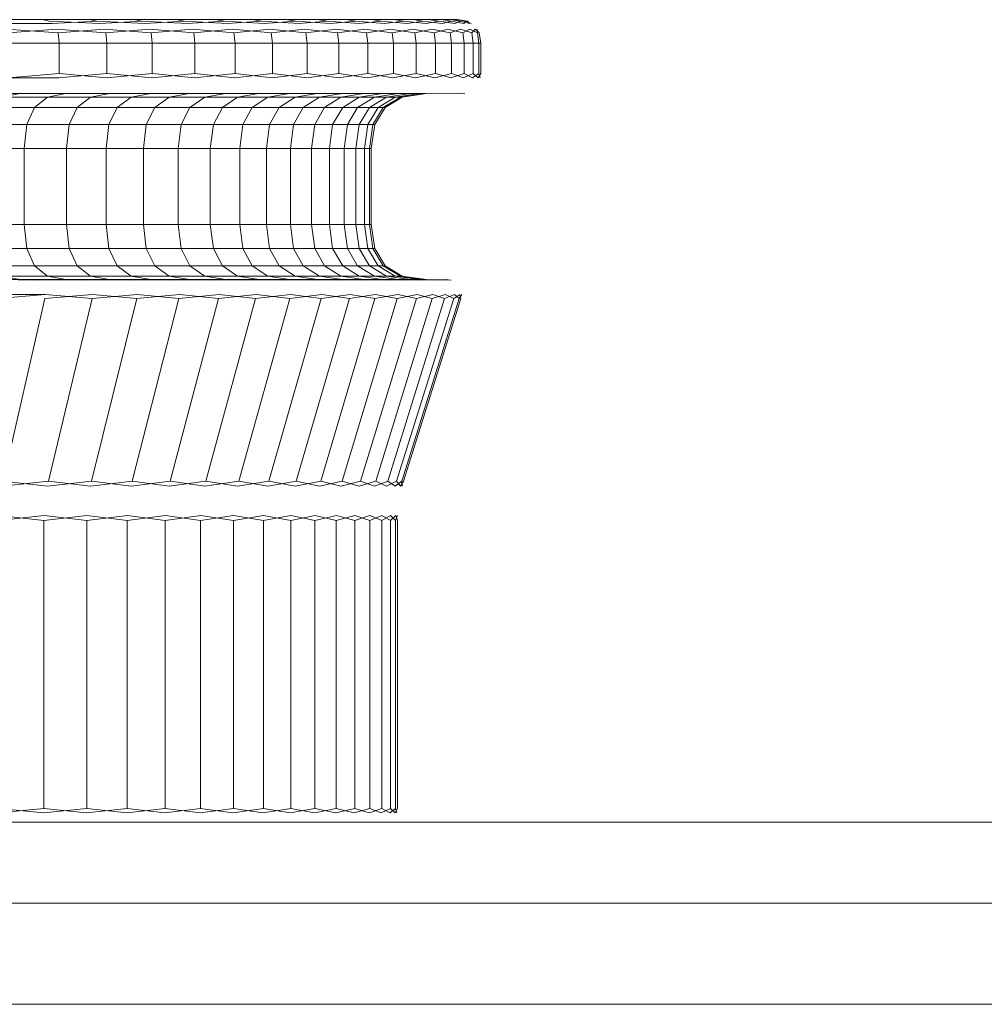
# Model space of a CAD drawing. Header units: millimetres. Extents: x 0 to 3102, y -513 to 108.
# Tile 17 of 32: x 1285 to 1300, y 92 to 108. Entities that reach past the tile are written whole.
import ezdxf

# ---------------------------------------------------------------- set-up
doc = ezdxf.new("R2010")
doc.units = ezdxf.units.MM
doc.layers.add('CI282602M_dwg', color=8, linetype='Continuous', lineweight=9)

# ---------------------------------------------------------------- blocks, each defined once
blk = doc.blocks.new('CI282602M_dwg-300031-Północ')
at = {"color": 18, "lineweight": 9}
for p, q in [((-381.459, 107.82), (-380.682, 107.82)), ((-380.682, 107.82), (-381.459, 107.82)), ((-380.524, 107.762), (-381.309, 107.762)), ((-381.309, 107.762), (-380.524, 107.762)), ((-380.682, 107.82), (-380.566, 107.797)), ((-380.682, 107.82), (-379.941, 107.82)), ((-379.941, 107.82), (-380.682, 107.82)), ((-380.682, 107.82), (-380.566, 107.797)), ((-379.776, 107.762), (-380.566, 107.797)), ((-380.524, 107.762), (-379.82, 107.797)), ((-379.941, 107.82), (-379.82, 107.797)), ((-379.941, 107.82), (-379.238, 107.82)), ((-379.238, 107.82), (-379.941, 107.82)), ((-379.941, 107.82), (-379.82, 107.797)), ((-379.067, 107.762), (-379.82, 107.797)), ((-379.776, 107.762), (-379.112, 107.797)), ((-379.238, 107.82), (-379.112, 107.797)), ((-379.238, 107.82), (-378.574, 107.82)), ((-378.574, 107.82), (-379.238, 107.82)), ((-379.238, 107.82), (-379.112, 107.797)), ((-378.397, 107.762), (-379.112, 107.797)), ((-379.067, 107.762), (-378.444, 107.797)), ((-378.574, 107.82), (-378.444, 107.797)), ((-378.574, 107.82), (-377.952, 107.82)), ((-377.952, 107.82), (-378.574, 107.82)), ((-378.574, 107.82), (-378.444, 107.797)), ((-377.769, 107.762), (-378.444, 107.797)), ((-378.397, 107.762), (-377.817, 107.797)), ((-377.952, 107.82), (-377.817, 107.797)), ((-377.952, 107.82), (-377.371, 107.82)), ((-377.371, 107.82), (-377.952, 107.82)), ((-377.952, 107.82), (-377.817, 107.797)), ((-377.183, 107.762), (-377.817, 107.797)), ((-377.769, 107.762), (-377.232, 107.797)), ((-377.371, 107.82), (-377.232, 107.797)), ((-377.371, 107.82), (-376.833, 107.82)), ((-376.833, 107.82), (-377.371, 107.82)), ((-377.371, 107.82), (-377.232, 107.797)), ((-376.64, 107.762), (-377.232, 107.797)), ((-377.183, 107.762), (-376.691, 107.797)), ((-376.833, 107.82), (-376.691, 107.797)), ((-376.833, 107.82), (-376.341, 107.82)), ((-376.341, 107.82), (-376.833, 107.82)), ((-376.833, 107.82), (-376.691, 107.797)), ((-376.143, 107.762), (-376.691, 107.797)), ((-376.64, 107.762), (-376.195, 107.797)), ((-376.341, 107.82), (-376.195, 107.797)), ((-376.341, 107.82), (-375.894, 107.82)), ((-375.894, 107.82), (-376.341, 107.82)), ((-376.341, 107.82), (-376.195, 107.797)), ((-375.692, 107.762), (-376.195, 107.797)), ((-376.143, 107.762), (-375.745, 107.797)), ((-375.894, 107.82), (-375.745, 107.797)), ((-375.894, 107.82), (-375.495, 107.82)), ((-375.495, 107.82), (-375.894, 107.82)), ((-375.894, 107.82), (-375.745, 107.797)), ((-375.289, 107.762), (-375.745, 107.797)), ((-375.692, 107.762), (-375.343, 107.797)), ((-375.495, 107.82), (-375.343, 107.797)), ((-375.495, 107.82), (-375.145, 107.82)), ((-375.145, 107.82), (-375.495, 107.82)), ((-375.495, 107.82), (-375.343, 107.797)), ((-374.936, 107.762), (-375.343, 107.797)), ((-375.289, 107.762), (-374.991, 107.797)), ((-375.145, 107.82), (-374.991, 107.797)), ((-375.145, 107.82), (-374.844, 107.82)), ((-374.844, 107.82), (-375.145, 107.82)), ((-375.145, 107.82), (-374.991, 107.797)), ((-374.633, 107.762), (-374.991, 107.797)), ((-374.936, 107.762), (-374.688, 107.797)), ((-374.844, 107.82), (-374.688, 107.797)), ((-374.844, 107.82), (-374.596, 107.82)), ((-374.596, 107.82), (-374.844, 107.82)), ((-374.844, 107.82), (-374.688, 107.797)), ((-374.382, 107.762), (-374.688, 107.797)), ((-374.633, 107.762), (-374.438, 107.797)), ((-374.596, 107.82), (-374.438, 107.797)), ((-374.596, 107.82), (-374.4, 107.82)), ((-374.4, 107.82), (-374.596, 107.82)), ((-374.596, 107.82), (-374.438, 107.797)), ((-374.184, 107.762), (-374.438, 107.797)), ((-374.4, 107.82), (-374.241, 107.797)), ((-374.4, 107.82), (-374.258, 107.82)), ((-374.258, 107.82), (-374.4, 107.82)), ((-374.4, 107.82), (-374.241, 107.797)), ((-374.382, 107.762), (-374.241, 107.797)), ((-374.258, 107.82), (-374.099, 107.797)), ((-374.258, 107.82), (-374.173, 107.82)), ((-374.173, 107.82), (-374.258, 107.82)), ((-374.258, 107.82), (-374.099, 107.797)), ((-374.041, 107.762), (-374.241, 107.797)), ((-374.184, 107.762), (-374.099, 107.797)), ((-374.173, 107.82), (-374.012, 107.797)), ((-374.173, 107.82), (-374.144, 107.82)), ((-374.144, 107.82), (-374.173, 107.82)), ((-374.173, 107.82), (-374.012, 107.797)), ((-374.144, 107.82), (-373.983, 107.797)), ((-373.955, 107.762), (-374.099, 107.797)), ((-374.041, 107.762), (-374.012, 107.797)), ((-373.926, 107.762), (-374.012, 107.797)), ((-373.955, 107.762), (-373.983, 107.797)), ((-380.433, 107.613), (-381.245, 107.67)), ((-381.221, 107.613), (-380.458, 107.67)), ((-379.681, 107.613), (-380.458, 107.67)), ((-380.433, 107.613), (-379.707, 107.67)), ((-380.433, 107.613), (-380.416, 107.452)), ((-380.433, 107.613), (-380.416, 107.452)), ((-378.968, 107.613), (-379.707, 107.67)), ((-379.681, 107.613), (-378.995, 107.67)), ((-379.681, 107.613), (-379.664, 107.452)), ((-379.681, 107.613), (-379.664, 107.452)), ((-378.295, 107.613), (-378.995, 107.67)), ((-378.968, 107.613), (-378.323, 107.67)), ((-378.968, 107.613), (-378.95, 107.452)), ((-378.968, 107.613), (-378.95, 107.452)), ((-377.663, 107.613), (-378.323, 107.67)), ((-378.295, 107.613), (-377.692, 107.67)), ((-378.295, 107.613), (-378.276, 107.452)), ((-378.295, 107.613), (-378.276, 107.452)), ((-377.074, 107.613), (-377.692, 107.67)), ((-377.663, 107.613), (-377.103, 107.67)), ((-377.663, 107.613), (-377.644, 107.452)), ((-377.663, 107.613), (-377.644, 107.452)), ((-376.528, 107.613), (-377.103, 107.67)), ((-377.074, 107.613), (-376.559, 107.67)), ((-377.074, 107.613), (-377.054, 107.452)), ((-377.074, 107.613), (-377.054, 107.452)), ((-376.029, 107.613), (-376.559, 107.67)), ((-376.528, 107.613), (-376.06, 107.67)), ((-376.528, 107.613), (-376.508, 107.452)), ((-376.528, 107.613), (-376.508, 107.452)), ((-375.575, 107.613), (-376.06, 107.67)), ((-376.029, 107.613), (-375.607, 107.67)), ((-376.029, 107.613), (-376.008, 107.452)), ((-376.029, 107.613), (-376.008, 107.452)), ((-375.17, 107.613), (-375.607, 107.67)), ((-375.575, 107.613), (-375.203, 107.67)), ((-375.575, 107.613), (-375.554, 107.452)), ((-375.575, 107.613), (-375.554, 107.452)), ((-374.815, 107.613), (-375.203, 107.67)), ((-375.17, 107.613), (-374.848, 107.67)), ((-375.17, 107.613), (-375.149, 107.452)), ((-375.17, 107.613), (-375.149, 107.452)), ((-374.51, 107.613), (-374.848, 107.67)), ((-374.815, 107.613), (-374.544, 107.67)), ((-374.815, 107.613), (-374.793, 107.452)), ((-374.815, 107.613), (-374.793, 107.452)), ((-374.258, 107.613), (-374.544, 107.67)), ((-374.51, 107.613), (-374.292, 107.67)), ((-374.51, 107.613), (-374.488, 107.452)), ((-374.51, 107.613), (-374.488, 107.452)), ((-374.059, 107.613), (-374.292, 107.67)), ((-374.258, 107.613), (-374.093, 107.67)), ((-374.258, 107.613), (-374.236, 107.452)), ((-374.258, 107.613), (-374.236, 107.452)), ((-373.916, 107.613), (-374.093, 107.67)), ((-374.059, 107.613), (-373.95, 107.67)), ((-374.059, 107.613), (-374.037, 107.452)), ((-374.059, 107.613), (-374.037, 107.452)), ((-373.829, 107.613), (-373.95, 107.67)), ((-373.916, 107.613), (-373.863, 107.67)), ((-373.916, 107.613), (-373.893, 107.452)), ((-373.916, 107.613), (-373.893, 107.452)), ((-373.799, 107.613), (-373.863, 107.67)), ((-373.829, 107.613), (-373.834, 107.67)), ((-373.829, 107.613), (-373.806, 107.452)), ((-373.829, 107.613), (-373.806, 107.452)), ((-373.799, 107.613), (-373.776, 107.452)), ((-380.416, 107.452), (-381.206, 107.452)), ((-381.206, 107.452), (-380.416, 107.452)), ((-379.664, 107.452), (-380.416, 107.452)), ((-380.416, 107.452), (-379.664, 107.452)), ((-380.416, 107.452), (-380.416, 106.972)), ((-380.416, 107.452), (-380.416, 106.972)), ((-378.95, 107.452), (-379.664, 107.452)), ((-379.664, 107.452), (-378.95, 107.452)), ((-379.664, 107.452), (-379.664, 106.972)), ((-379.664, 107.452), (-379.664, 106.972)), ((-378.276, 107.452), (-378.95, 107.452)), ((-378.95, 107.452), (-378.276, 107.452)), ((-378.95, 107.452), (-378.95, 106.972)), ((-378.95, 107.452), (-378.95, 106.972)), ((-377.644, 107.452), (-378.276, 107.452)), ((-378.276, 107.452), (-377.644, 107.452)), ((-378.276, 107.452), (-378.276, 106.972)), ((-378.276, 107.452), (-378.276, 106.972)), ((-377.054, 107.452), (-377.644, 107.452)), ((-377.644, 107.452), (-377.054, 107.452)), ((-377.644, 107.452), (-377.644, 106.972)), ((-377.644, 107.452), (-377.644, 106.972)), ((-376.508, 107.452), (-377.054, 107.452)), ((-377.054, 107.452), (-376.508, 107.452)), ((-377.054, 107.452), (-377.054, 106.972)), ((-377.054, 107.452), (-377.054, 106.972)), ((-376.008, 107.452), (-376.508, 107.452)), ((-376.508, 107.452), (-376.008, 107.452)), ((-376.508, 107.452), (-376.508, 106.972)), ((-376.508, 107.452), (-376.508, 106.972)), ((-375.554, 107.452), (-376.008, 107.452)), ((-376.008, 107.452), (-375.554, 107.452)), ((-376.008, 107.452), (-376.008, 106.972)), ((-376.008, 107.452), (-376.008, 106.972)), ((-375.149, 107.452), (-375.554, 107.452)), ((-375.554, 107.452), (-375.149, 107.452)), ((-375.554, 107.452), (-375.554, 106.972)), ((-375.554, 107.452), (-375.554, 106.972)), ((-374.793, 107.452), (-375.149, 107.452)), ((-375.149, 107.452), (-374.793, 107.452)), ((-375.149, 107.452), (-375.149, 106.972)), ((-375.149, 107.452), (-375.149, 106.972)), ((-374.488, 107.452), (-374.793, 107.452)), ((-374.793, 107.452), (-374.488, 107.452)), ((-374.793, 107.452), (-374.793, 106.972)), ((-374.793, 107.452), (-374.793, 106.972)), ((-374.236, 107.452), (-374.488, 107.452)), ((-374.488, 107.452), (-374.236, 107.452)), ((-374.488, 107.452), (-374.488, 106.972)), ((-374.488, 107.452), (-374.488, 106.972)), ((-374.037, 107.452), (-374.236, 107.452)), ((-374.236, 107.452), (-374.037, 107.452)), ((-374.236, 107.452), (-374.236, 106.972)), ((-374.236, 107.452), (-374.236, 106.972)), ((-373.893, 107.452), (-374.037, 107.452)), ((-374.037, 107.452), (-373.893, 107.452)), ((-374.037, 107.452), (-374.037, 106.972)), ((-374.037, 107.452), (-374.037, 106.972)), ((-373.806, 107.452), (-373.893, 107.452)), ((-373.893, 107.452), (-373.806, 107.452)), ((-373.893, 107.452), (-373.893, 106.972)), ((-373.893, 107.452), (-373.893, 106.972)), ((-373.776, 107.452), (-373.806, 107.452)), ((-373.806, 107.452), (-373.776, 107.452)), ((-373.806, 107.452), (-373.806, 106.972)), ((-373.806, 107.452), (-373.806, 106.972)), ((-373.776, 107.452), (-373.776, 106.972)), ((-381.212, 106.903), (-380.416, 106.972)), ((-380.423, 106.903), (-379.664, 106.972)), ((-379.671, 106.903), (-380.416, 106.972)), ((-379.671, 106.903), (-378.95, 106.972)), ((-378.958, 106.903), (-379.664, 106.972)), ((-378.958, 106.903), (-378.276, 106.972)), ((-378.284, 106.903), (-378.95, 106.972)), ((-378.284, 106.903), (-377.644, 106.972)), ((-377.652, 106.903), (-378.276, 106.972)), ((-377.652, 106.903), (-377.054, 106.972)), ((-377.062, 106.903), (-377.644, 106.972)), ((-377.062, 106.903), (-376.508, 106.972)), ((-376.517, 106.903), (-377.054, 106.972)), ((-376.517, 106.903), (-376.008, 106.972)), ((-376.017, 106.903), (-376.508, 106.972)), ((-376.017, 106.903), (-375.554, 106.972)), ((-375.563, 106.903), (-376.008, 106.972)), ((-375.563, 106.903), (-375.149, 106.972)), ((-375.158, 106.903), (-375.554, 106.972)), ((-375.158, 106.903), (-374.793, 106.972)), ((-374.802, 106.903), (-375.149, 106.972)), ((-374.802, 106.903), (-374.488, 106.972)), ((-374.498, 106.903), (-374.793, 106.972)), ((-374.498, 106.903), (-374.236, 106.972)), ((-374.245, 106.903), (-374.488, 106.972)), ((-374.245, 106.903), (-374.037, 106.972)), ((-374.047, 106.903), (-374.236, 106.972)), ((-374.047, 106.903), (-373.893, 106.972)), ((-373.903, 106.903), (-374.037, 106.972)), ((-373.903, 106.903), (-373.806, 106.972)), ((-373.816, 106.903), (-373.893, 106.972)), ((-373.816, 106.903), (-373.776, 106.972)), ((-373.786, 106.903), (-373.806, 106.972)), ((-380.423, 106.903), (-381.212, 106.903)), ((-381.037, 106.656), (-381.798, 106.656)), ((-381.798, 106.656), (-381.037, 106.656)), ((-381.425, 106.656), (-380.595, 106.665)), ((-380.645, 106.656), (-381.377, 106.665)), ((-381.311, 106.602), (-381.037, 106.656)), ((-381.311, 106.602), (-381.037, 106.656)), ((-380.312, 106.656), (-381.037, 106.656)), ((-381.037, 106.656), (-380.312, 106.656)), ((-380.645, 106.656), (-379.851, 106.665)), ((-380.597, 106.602), (-380.312, 106.656)), ((-380.597, 106.602), (-380.312, 106.656)), ((-379.903, 106.656), (-380.595, 106.665)), ((-379.624, 106.656), (-380.312, 106.656)), ((-380.312, 106.656), (-379.624, 106.656)), ((-379.921, 106.602), (-379.624, 106.656)), ((-379.921, 106.602), (-379.624, 106.656)), ((-379.903, 106.656), (-379.144, 106.665)), ((-379.199, 106.656), (-379.851, 106.665)), ((-378.974, 106.656), (-379.624, 106.656)), ((-379.624, 106.656), (-378.974, 106.656)), ((-379.281, 106.602), (-378.974, 106.656)), ((-379.281, 106.602), (-378.974, 106.656)), ((-379.199, 106.656), (-378.477, 106.665)), ((-378.534, 106.656), (-379.144, 106.665)), ((-378.365, 106.656), (-378.974, 106.656)), ((-378.974, 106.656), (-378.365, 106.656)), ((-378.682, 106.602), (-378.365, 106.656)), ((-378.682, 106.602), (-378.365, 106.656)), ((-378.534, 106.656), (-377.851, 106.665)), ((-377.909, 106.656), (-378.477, 106.665)), ((-377.796, 106.656), (-378.365, 106.656)), ((-378.365, 106.656), (-377.796, 106.656)), ((-378.122, 106.602), (-377.796, 106.656)), ((-378.122, 106.602), (-377.796, 106.656)), ((-377.909, 106.656), (-377.268, 106.665)), ((-377.327, 106.656), (-377.851, 106.665)), ((-377.27, 106.656), (-377.796, 106.656)), ((-377.796, 106.656), (-377.27, 106.656)), ((-377.604, 106.602), (-377.27, 106.656)), ((-377.604, 106.602), (-377.27, 106.656)), ((-377.327, 106.656), (-376.727, 106.665)), ((-376.787, 106.656), (-377.27, 106.656)), ((-377.27, 106.656), (-376.787, 106.656)), ((-376.789, 106.656), (-377.268, 106.665)), ((-377.13, 106.602), (-376.787, 106.656)), ((-377.13, 106.602), (-376.787, 106.656)), ((-376.789, 106.656), (-376.232, 106.665)), ((-376.35, 106.656), (-376.787, 106.656)), ((-376.787, 106.656), (-376.35, 106.656)), ((-376.295, 106.656), (-376.727, 106.665)), ((-376.7, 106.602), (-376.35, 106.656)), ((-376.7, 106.602), (-376.35, 106.656)), ((-375.959, 106.656), (-376.35, 106.656)), ((-376.35, 106.656), (-375.959, 106.656)), ((-376.315, 106.602), (-375.959, 106.656)), ((-376.315, 106.602), (-375.959, 106.656)), ((-376.295, 106.656), (-375.783, 106.665)), ((-375.848, 106.656), (-376.232, 106.665)), ((-375.978, 106.602), (-375.615, 106.656)), ((-375.978, 106.602), (-375.615, 106.656)), ((-375.615, 106.656), (-375.959, 106.656)), ((-375.959, 106.656), (-375.615, 106.656)), ((-375.848, 106.656), (-375.382, 106.665)), ((-375.448, 106.656), (-375.783, 106.665)), ((-375.688, 106.602), (-375.321, 106.656)), ((-375.688, 106.602), (-375.321, 106.656)), ((-375.321, 106.656), (-375.615, 106.656)), ((-375.615, 106.656), (-375.321, 106.656)), ((-375.449, 106.602), (-375.078, 106.656)), ((-375.449, 106.602), (-375.078, 106.656)), ((-375.448, 106.656), (-375.03, 106.665)), ((-375.096, 106.656), (-375.382, 106.665)), ((-375.078, 106.656), (-375.321, 106.656)), ((-375.321, 106.656), (-375.078, 106.656)), ((-375.26, 106.602), (-374.886, 106.656)), ((-375.26, 106.602), (-374.886, 106.656)), ((-375.124, 106.602), (-374.748, 106.656)), ((-375.124, 106.602), (-374.748, 106.656)), ((-375.096, 106.656), (-374.728, 106.665)), ((-374.886, 106.656), (-375.078, 106.656)), ((-375.078, 106.656), (-374.886, 106.656)), ((-375.041, 106.602), (-374.663, 106.656)), ((-375.041, 106.602), (-374.663, 106.656)), ((-374.796, 106.656), (-375.03, 106.665)), ((-375.013, 106.602), (-374.635, 106.656)), ((-374.748, 106.656), (-374.886, 106.656)), ((-374.886, 106.656), (-374.748, 106.656)), ((-374.796, 106.656), (-374.478, 106.665)), ((-374.663, 106.656), (-374.748, 106.656)), ((-374.748, 106.656), (-374.663, 106.656)), ((-374.547, 106.656), (-374.728, 106.665)), ((-374.635, 106.656), (-374.663, 106.656)), ((-374.663, 106.656), (-374.635, 106.656)), ((-374.547, 106.656), (-374.282, 106.665)), ((-374.35, 106.656), (-374.478, 106.665)), ((-374.35, 106.656), (-374.139, 106.665)), ((-374.208, 106.656), (-374.282, 106.665)), ((-374.208, 106.656), (-374.053, 106.665)), ((-374.122, 106.656), (-374.139, 106.665)), ((-374.122, 106.656), (-374.024, 106.665)), ((-374.093, 106.656), (-374.053, 106.665)), ((-380.597, 106.602), (-381.311, 106.602)), ((-381.311, 106.602), (-380.597, 106.602)), ((-380.801, 106.439), (-380.597, 106.602)), ((-380.801, 106.439), (-380.597, 106.602)), ((-379.921, 106.602), (-380.597, 106.602)), ((-380.597, 106.602), (-379.921, 106.602)), ((-380.132, 106.439), (-379.921, 106.602)), ((-380.132, 106.439), (-379.921, 106.602)), ((-379.281, 106.602), (-379.921, 106.602)), ((-379.921, 106.602), (-379.281, 106.602)), ((-379.501, 106.439), (-379.281, 106.602)), ((-379.501, 106.439), (-379.281, 106.602)), ((-378.682, 106.602), (-379.281, 106.602)), ((-379.281, 106.602), (-378.682, 106.602)), ((-378.908, 106.439), (-378.682, 106.602)), ((-378.908, 106.439), (-378.682, 106.602)), ((-378.122, 106.602), (-378.682, 106.602)), ((-378.682, 106.602), (-378.122, 106.602)), ((-378.355, 106.439), (-378.122, 106.602)), ((-378.355, 106.439), (-378.122, 106.602)), ((-377.604, 106.602), (-378.122, 106.602)), ((-378.122, 106.602), (-377.604, 106.602)), ((-377.844, 106.439), (-377.604, 106.602)), ((-377.844, 106.439), (-377.604, 106.602)), ((-377.13, 106.602), (-377.604, 106.602)), ((-377.604, 106.602), (-377.13, 106.602)), ((-377.375, 106.439), (-377.13, 106.602)), ((-377.375, 106.439), (-377.13, 106.602)), ((-376.7, 106.602), (-377.13, 106.602)), ((-377.13, 106.602), (-376.7, 106.602)), ((-376.95, 106.439), (-376.7, 106.602)), ((-376.95, 106.439), (-376.7, 106.602)), ((-376.315, 106.602), (-376.7, 106.602)), ((-376.7, 106.602), (-376.315, 106.602)), ((-376.57, 106.439), (-376.315, 106.602)), ((-376.57, 106.439), (-376.315, 106.602)), ((-375.978, 106.602), (-376.315, 106.602)), ((-376.315, 106.602), (-375.978, 106.602)), ((-376.236, 106.439), (-375.978, 106.602)), ((-376.236, 106.439), (-375.978, 106.602)), ((-375.688, 106.602), (-375.978, 106.602)), ((-375.978, 106.602), (-375.688, 106.602)), ((-375.95, 106.439), (-375.688, 106.602)), ((-375.95, 106.439), (-375.688, 106.602)), ((-375.714, 106.439), (-375.449, 106.602)), ((-375.714, 106.439), (-375.449, 106.602)), ((-375.449, 106.602), (-375.688, 106.602)), ((-375.688, 106.602), (-375.449, 106.602)), ((-375.527, 106.439), (-375.26, 106.602)), ((-375.527, 106.439), (-375.26, 106.602)), ((-375.26, 106.602), (-375.449, 106.602)), ((-375.449, 106.602), (-375.26, 106.602)), ((-375.393, 106.439), (-375.124, 106.602)), ((-375.393, 106.439), (-375.124, 106.602)), ((-375.311, 106.439), (-375.041, 106.602)), ((-375.311, 106.439), (-375.041, 106.602)), ((-375.283, 106.439), (-375.013, 106.602)), ((-375.124, 106.602), (-375.26, 106.602)), ((-375.26, 106.602), (-375.124, 106.602)), ((-375.041, 106.602), (-375.124, 106.602)), ((-375.124, 106.602), (-375.041, 106.602)), ((-375.013, 106.602), (-375.041, 106.602)), ((-375.041, 106.602), (-375.013, 106.602)), ((-380.801, 106.439), (-381.506, 106.439)), ((-381.506, 106.439), (-380.801, 106.439)), ((-380.923, 106.169), (-380.801, 106.439)), ((-380.923, 106.169), (-380.801, 106.439)), ((-380.132, 106.439), (-380.801, 106.439)), ((-380.801, 106.439), (-380.132, 106.439)), ((-380.259, 106.169), (-380.132, 106.439)), ((-380.259, 106.169), (-380.132, 106.439)), ((-379.501, 106.439), (-380.132, 106.439)), ((-380.132, 106.439), (-379.501, 106.439)), ((-379.632, 106.169), (-379.501, 106.439)), ((-379.632, 106.169), (-379.501, 106.439)), ((-378.908, 106.439), (-379.501, 106.439)), ((-379.501, 106.439), (-378.908, 106.439)), ((-379.044, 106.169), (-378.908, 106.439)), ((-379.044, 106.169), (-378.908, 106.439)), ((-378.355, 106.439), (-378.908, 106.439)), ((-378.908, 106.439), (-378.355, 106.439)), ((-378.495, 106.169), (-378.355, 106.439)), ((-378.495, 106.169), (-378.355, 106.439)), ((-377.844, 106.439), (-378.355, 106.439)), ((-378.355, 106.439), (-377.844, 106.439)), ((-377.987, 106.169), (-377.844, 106.439)), ((-377.987, 106.169), (-377.844, 106.439)), ((-377.375, 106.439), (-377.844, 106.439)), ((-377.844, 106.439), (-377.375, 106.439)), ((-377.522, 106.169), (-377.375, 106.439)), ((-377.522, 106.169), (-377.375, 106.439)), ((-376.95, 106.439), (-377.375, 106.439)), ((-377.375, 106.439), (-376.95, 106.439)), ((-377.1, 106.169), (-376.95, 106.439)), ((-377.1, 106.169), (-376.95, 106.439)), ((-376.57, 106.439), (-376.95, 106.439)), ((-376.95, 106.439), (-376.57, 106.439)), ((-376.722, 106.169), (-376.57, 106.439)), ((-376.722, 106.169), (-376.57, 106.439)), ((-376.236, 106.439), (-376.57, 106.439)), ((-376.57, 106.439), (-376.236, 106.439)), ((-376.391, 106.169), (-376.236, 106.439)), ((-376.391, 106.169), (-376.236, 106.439)), ((-375.95, 106.439), (-376.236, 106.439)), ((-376.236, 106.439), (-375.95, 106.439)), ((-376.108, 106.169), (-375.95, 106.439)), ((-376.108, 106.169), (-375.95, 106.439)), ((-375.714, 106.439), (-375.95, 106.439)), ((-375.95, 106.439), (-375.714, 106.439)), ((-375.873, 106.169), (-375.714, 106.439)), ((-375.873, 106.169), (-375.714, 106.439)), ((-375.527, 106.439), (-375.714, 106.439)), ((-375.714, 106.439), (-375.527, 106.439)), ((-375.688, 106.169), (-375.527, 106.439)), ((-375.688, 106.169), (-375.527, 106.439)), ((-375.554, 106.169), (-375.393, 106.439)), ((-375.554, 106.169), (-375.393, 106.439)), ((-375.393, 106.439), (-375.527, 106.439)), ((-375.527, 106.439), (-375.393, 106.439)), ((-375.473, 106.169), (-375.311, 106.439)), ((-375.473, 106.169), (-375.311, 106.439)), ((-375.446, 106.169), (-375.283, 106.439)), ((-375.311, 106.439), (-375.393, 106.439)), ((-375.393, 106.439), (-375.311, 106.439)), ((-375.283, 106.439), (-375.311, 106.439)), ((-375.311, 106.439), (-375.283, 106.439)), ((-381.623, 106.169), (-380.923, 106.169)), ((-380.923, 106.169), (-381.623, 106.169)), ((-380.964, 105.791), (-380.923, 106.169)), ((-380.964, 105.791), (-380.923, 106.169)), ((-380.923, 106.169), (-380.259, 106.169)), ((-380.259, 106.169), (-380.923, 106.169)), ((-380.302, 105.791), (-380.259, 106.169)), ((-380.302, 105.791), (-380.259, 106.169)), ((-380.259, 106.169), (-379.632, 106.169)), ((-379.632, 106.169), (-380.259, 106.169)), ((-379.676, 105.791), (-379.632, 106.169)), ((-379.676, 105.791), (-379.632, 106.169)), ((-379.632, 106.169), (-379.044, 106.169)), ((-379.044, 106.169), (-379.632, 106.169)), ((-379.089, 105.791), (-379.044, 106.169)), ((-379.089, 105.791), (-379.044, 106.169)), ((-379.044, 106.169), (-378.495, 106.169)), ((-378.495, 106.169), (-379.044, 106.169)), ((-378.542, 105.791), (-378.495, 106.169)), ((-378.542, 105.791), (-378.495, 106.169)), ((-378.495, 106.169), (-377.987, 106.169)), ((-377.987, 106.169), (-378.495, 106.169)), ((-378.035, 105.791), (-377.987, 106.169)), ((-378.035, 105.791), (-377.987, 106.169)), ((-377.987, 106.169), (-377.522, 106.169)), ((-377.522, 106.169), (-377.987, 106.169)), ((-377.571, 105.791), (-377.522, 106.169)), ((-377.571, 105.791), (-377.522, 106.169)), ((-377.522, 106.169), (-377.1, 106.169)), ((-377.1, 106.169), (-377.522, 106.169)), ((-377.15, 105.791), (-377.1, 106.169)), ((-377.15, 105.791), (-377.1, 106.169)), ((-377.1, 106.169), (-376.722, 106.169)), ((-376.722, 106.169), (-377.1, 106.169)), ((-376.773, 105.791), (-376.722, 106.169)), ((-376.773, 105.791), (-376.722, 106.169)), ((-376.722, 106.169), (-376.391, 106.169)), ((-376.391, 106.169), (-376.722, 106.169)), ((-376.443, 105.791), (-376.391, 106.169)), ((-376.443, 105.791), (-376.391, 106.169)), ((-376.391, 106.169), (-376.108, 106.169)), ((-376.108, 106.169), (-376.391, 106.169)), ((-376.16, 105.791), (-376.108, 106.169)), ((-376.16, 105.791), (-376.108, 106.169)), ((-376.108, 106.169), (-375.873, 106.169)), ((-375.873, 106.169), (-376.108, 106.169)), ((-375.926, 105.791), (-375.873, 106.169)), ((-375.926, 105.791), (-375.873, 106.169)), ((-375.873, 106.169), (-375.688, 106.169)), ((-375.688, 106.169), (-375.873, 106.169)), ((-375.741, 105.791), (-375.688, 106.169)), ((-375.741, 105.791), (-375.688, 106.169)), ((-375.688, 106.169), (-375.554, 106.169)), ((-375.554, 106.169), (-375.688, 106.169)), ((-375.608, 105.791), (-375.554, 106.169)), ((-375.608, 105.791), (-375.554, 106.169)), ((-375.554, 106.169), (-375.473, 106.169)), ((-375.473, 106.169), (-375.554, 106.169)), ((-375.527, 105.791), (-375.473, 106.169)), ((-375.527, 105.791), (-375.473, 106.169)), ((-375.5, 105.791), (-375.446, 106.169)), ((-375.473, 106.169), (-375.446, 106.169)), ((-375.446, 106.169), (-375.473, 106.169)), ((-381.662, 105.791), (-380.964, 105.791)), ((-380.964, 105.791), (-381.662, 105.791)), ((-380.964, 105.791), (-380.302, 105.791)), ((-380.302, 105.791), (-380.964, 105.791)), ((-380.964, 104.594), (-380.964, 105.791)), ((-380.964, 104.594), (-380.964, 105.791)), ((-380.302, 105.791), (-379.676, 105.791)), ((-379.676, 105.791), (-380.302, 105.791)), ((-380.302, 104.594), (-380.302, 105.791)), ((-380.302, 104.594), (-380.302, 105.791)), ((-379.676, 105.791), (-379.089, 105.791)), ((-379.089, 105.791), (-379.676, 105.791)), ((-379.676, 104.594), (-379.676, 105.791)), ((-379.676, 104.594), (-379.676, 105.791)), ((-379.089, 105.791), (-378.542, 105.791)), ((-378.542, 105.791), (-379.089, 105.791)), ((-379.089, 104.594), (-379.089, 105.791)), ((-379.089, 104.594), (-379.089, 105.791)), ((-378.542, 105.791), (-378.035, 105.791)), ((-378.035, 105.791), (-378.542, 105.791)), ((-378.542, 104.594), (-378.542, 105.791)), ((-378.542, 104.594), (-378.542, 105.791)), ((-378.035, 105.791), (-377.571, 105.791)), ((-377.571, 105.791), (-378.035, 105.791)), ((-378.035, 104.594), (-378.035, 105.791)), ((-378.035, 104.594), (-378.035, 105.791)), ((-377.571, 105.791), (-377.15, 105.791)), ((-377.15, 105.791), (-377.571, 105.791)), ((-377.571, 104.594), (-377.571, 105.791)), ((-377.571, 104.594), (-377.571, 105.791)), ((-377.15, 105.791), (-376.773, 105.791)), ((-376.773, 105.791), (-377.15, 105.791)), ((-377.15, 104.594), (-377.15, 105.791)), ((-377.15, 104.594), (-377.15, 105.791)), ((-376.773, 105.791), (-376.443, 105.791)), ((-376.443, 105.791), (-376.773, 105.791)), ((-376.773, 104.594), (-376.773, 105.791)), ((-376.773, 104.594), (-376.773, 105.791)), ((-376.443, 105.791), (-376.16, 105.791)), ((-376.16, 105.791), (-376.443, 105.791)), ((-376.443, 104.594), (-376.443, 105.791)), ((-376.443, 104.594), (-376.443, 105.791)), ((-376.16, 105.791), (-375.926, 105.791)), ((-375.926, 105.791), (-376.16, 105.791)), ((-376.16, 104.594), (-376.16, 105.791)), ((-376.16, 104.594), (-376.16, 105.791)), ((-375.926, 105.791), (-375.741, 105.791)), ((-375.741, 105.791), (-375.926, 105.791)), ((-375.926, 104.594), (-375.926, 105.791)), ((-375.926, 104.594), (-375.926, 105.791)), ((-375.741, 105.791), (-375.608, 105.791)), ((-375.608, 105.791), (-375.741, 105.791)), ((-375.741, 104.594), (-375.741, 105.791)), ((-375.741, 104.594), (-375.741, 105.791)), ((-375.608, 105.791), (-375.527, 105.791)), ((-375.527, 105.791), (-375.608, 105.791)), ((-375.608, 104.594), (-375.608, 105.791)), ((-375.608, 104.594), (-375.608, 105.791)), ((-375.527, 105.791), (-375.5, 105.791)), ((-375.5, 105.791), (-375.527, 105.791)), ((-375.527, 104.594), (-375.527, 105.791)), ((-375.527, 104.594), (-375.527, 105.791)), ((-375.5, 104.594), (-375.5, 105.791)), ((-380.964, 104.594), (-381.662, 104.594)), ((-381.662, 104.594), (-380.964, 104.594)), ((-380.923, 104.216), (-380.964, 104.594)), ((-380.302, 104.594), (-380.964, 104.594)), ((-380.923, 104.216), (-380.964, 104.594)), ((-380.964, 104.594), (-380.302, 104.594)), ((-380.259, 104.216), (-380.302, 104.594)), ((-379.676, 104.594), (-380.302, 104.594)), ((-380.259, 104.216), (-380.302, 104.594)), ((-380.302, 104.594), (-379.676, 104.594)), ((-379.632, 104.216), (-379.676, 104.594)), ((-379.089, 104.594), (-379.676, 104.594)), ((-379.632, 104.216), (-379.676, 104.594)), ((-379.676, 104.594), (-379.089, 104.594)), ((-379.044, 104.216), (-379.089, 104.594)), ((-378.542, 104.594), (-379.089, 104.594)), ((-379.044, 104.216), (-379.089, 104.594)), ((-379.089, 104.594), (-378.542, 104.594)), ((-378.495, 104.216), (-378.542, 104.594)), ((-378.035, 104.594), (-378.542, 104.594)), ((-378.495, 104.216), (-378.542, 104.594)), ((-378.542, 104.594), (-378.035, 104.594)), ((-377.987, 104.216), (-378.035, 104.594)), ((-377.571, 104.594), (-378.035, 104.594)), ((-377.987, 104.216), (-378.035, 104.594)), ((-378.035, 104.594), (-377.571, 104.594)), ((-377.522, 104.216), (-377.571, 104.594)), ((-377.15, 104.594), (-377.571, 104.594)), ((-377.522, 104.216), (-377.571, 104.594)), ((-377.571, 104.594), (-377.15, 104.594)), ((-377.1, 104.216), (-377.15, 104.594)), ((-376.773, 104.594), (-377.15, 104.594)), ((-377.1, 104.216), (-377.15, 104.594)), ((-377.15, 104.594), (-376.773, 104.594)), ((-376.722, 104.216), (-376.773, 104.594)), ((-376.443, 104.594), (-376.773, 104.594)), ((-376.722, 104.216), (-376.773, 104.594)), ((-376.773, 104.594), (-376.443, 104.594)), ((-376.391, 104.216), (-376.443, 104.594)), ((-376.16, 104.594), (-376.443, 104.594)), ((-376.391, 104.216), (-376.443, 104.594)), ((-376.443, 104.594), (-376.16, 104.594)), ((-376.108, 104.216), (-376.16, 104.594)), ((-375.926, 104.594), (-376.16, 104.594)), ((-376.108, 104.216), (-376.16, 104.594)), ((-376.16, 104.594), (-375.926, 104.594)), ((-375.873, 104.216), (-375.926, 104.594)), ((-375.741, 104.594), (-375.926, 104.594)), ((-375.873, 104.216), (-375.926, 104.594)), ((-375.926, 104.594), (-375.741, 104.594)), ((-375.688, 104.216), (-375.741, 104.594)), ((-375.608, 104.594), (-375.741, 104.594)), ((-375.688, 104.216), (-375.741, 104.594)), ((-375.741, 104.594), (-375.608, 104.594)), ((-375.554, 104.216), (-375.608, 104.594)), ((-375.527, 104.594), (-375.608, 104.594)), ((-375.554, 104.216), (-375.608, 104.594)), ((-375.608, 104.594), (-375.527, 104.594)), ((-375.473, 104.216), (-375.527, 104.594)), ((-375.5, 104.594), (-375.527, 104.594)), ((-375.473, 104.216), (-375.527, 104.594)), ((-375.527, 104.594), (-375.5, 104.594)), ((-375.446, 104.216), (-375.5, 104.594)), ((-380.923, 104.216), (-381.623, 104.216)), ((-381.623, 104.216), (-380.923, 104.216)), ((-380.801, 103.946), (-380.923, 104.216)), ((-380.259, 104.216), (-380.923, 104.216)), ((-380.801, 103.946), (-380.923, 104.216)), ((-380.923, 104.216), (-380.259, 104.216)), ((-380.132, 103.946), (-380.259, 104.216)), ((-379.632, 104.216), (-380.259, 104.216)), ((-380.132, 103.946), (-380.259, 104.216)), ((-380.259, 104.216), (-379.632, 104.216)), ((-379.501, 103.946), (-379.632, 104.216)), ((-379.044, 104.216), (-379.632, 104.216)), ((-379.501, 103.946), (-379.632, 104.216)), ((-379.632, 104.216), (-379.044, 104.216)), ((-378.908, 103.946), (-379.044, 104.216)), ((-378.495, 104.216), (-379.044, 104.216)), ((-378.908, 103.946), (-379.044, 104.216)), ((-379.044, 104.216), (-378.495, 104.216)), ((-378.355, 103.946), (-378.495, 104.216)), ((-377.987, 104.216), (-378.495, 104.216)), ((-378.355, 103.946), (-378.495, 104.216)), ((-378.495, 104.216), (-377.987, 104.216)), ((-377.844, 103.946), (-377.987, 104.216)), ((-377.522, 104.216), (-377.987, 104.216)), ((-377.844, 103.946), (-377.987, 104.216)), ((-377.987, 104.216), (-377.522, 104.216)), ((-377.375, 103.946), (-377.522, 104.216)), ((-377.1, 104.216), (-377.522, 104.216)), ((-377.375, 103.946), (-377.522, 104.216)), ((-377.522, 104.216), (-377.1, 104.216)), ((-376.95, 103.946), (-377.1, 104.216)), ((-376.722, 104.216), (-377.1, 104.216)), ((-376.95, 103.946), (-377.1, 104.216)), ((-377.1, 104.216), (-376.722, 104.216)), ((-376.57, 103.946), (-376.722, 104.216)), ((-376.391, 104.216), (-376.722, 104.216)), ((-376.57, 103.946), (-376.722, 104.216)), ((-376.722, 104.216), (-376.391, 104.216)), ((-376.236, 103.946), (-376.391, 104.216)), ((-376.108, 104.216), (-376.391, 104.216)), ((-376.236, 103.946), (-376.391, 104.216)), ((-376.391, 104.216), (-376.108, 104.216)), ((-375.95, 103.946), (-376.108, 104.216)), ((-375.873, 104.216), (-376.108, 104.216)), ((-375.95, 103.946), (-376.108, 104.216)), ((-376.108, 104.216), (-375.873, 104.216)), ((-375.714, 103.946), (-375.873, 104.216)), ((-375.688, 104.216), (-375.873, 104.216)), ((-375.714, 103.946), (-375.873, 104.216)), ((-375.873, 104.216), (-375.688, 104.216)), ((-375.527, 103.946), (-375.688, 104.216)), ((-375.554, 104.216), (-375.688, 104.216)), ((-375.527, 103.946), (-375.688, 104.216)), ((-375.688, 104.216), (-375.554, 104.216)), ((-375.393, 103.946), (-375.554, 104.216)), ((-375.473, 104.216), (-375.554, 104.216)), ((-375.393, 103.946), (-375.554, 104.216)), ((-375.554, 104.216), (-375.473, 104.216)), ((-375.311, 103.946), (-375.473, 104.216)), ((-375.446, 104.216), (-375.473, 104.216)), ((-375.311, 103.946), (-375.473, 104.216)), ((-375.473, 104.216), (-375.446, 104.216)), ((-375.283, 103.946), (-375.446, 104.216)), ((-380.801, 103.946), (-381.506, 103.946)), ((-381.506, 103.946), (-380.801, 103.946)), ((-380.597, 103.784), (-380.801, 103.946)), ((-380.132, 103.946), (-380.801, 103.946)), ((-380.801, 103.946), (-380.132, 103.946)), ((-380.597, 103.784), (-380.801, 103.946)), ((-379.921, 103.784), (-380.132, 103.946)), ((-379.501, 103.946), (-380.132, 103.946)), ((-380.132, 103.946), (-379.501, 103.946)), ((-379.921, 103.784), (-380.132, 103.946)), ((-379.281, 103.784), (-379.501, 103.946)), ((-378.908, 103.946), (-379.501, 103.946)), ((-379.501, 103.946), (-378.908, 103.946)), ((-379.281, 103.784), (-379.501, 103.946)), ((-378.682, 103.784), (-378.908, 103.946)), ((-378.355, 103.946), (-378.908, 103.946)), ((-378.908, 103.946), (-378.355, 103.946)), ((-378.682, 103.784), (-378.908, 103.946)), ((-378.122, 103.784), (-378.355, 103.946)), ((-377.844, 103.946), (-378.355, 103.946)), ((-378.355, 103.946), (-377.844, 103.946)), ((-378.122, 103.784), (-378.355, 103.946)), ((-377.604, 103.784), (-377.844, 103.946)), ((-377.375, 103.946), (-377.844, 103.946)), ((-377.844, 103.946), (-377.375, 103.946)), ((-377.604, 103.784), (-377.844, 103.946)), ((-377.13, 103.784), (-377.375, 103.946)), ((-376.95, 103.946), (-377.375, 103.946)), ((-377.375, 103.946), (-376.95, 103.946)), ((-377.13, 103.784), (-377.375, 103.946)), ((-376.7, 103.784), (-376.95, 103.946)), ((-376.57, 103.946), (-376.95, 103.946)), ((-376.95, 103.946), (-376.57, 103.946)), ((-376.7, 103.784), (-376.95, 103.946)), ((-376.315, 103.784), (-376.57, 103.946)), ((-376.236, 103.946), (-376.57, 103.946)), ((-376.57, 103.946), (-376.236, 103.946)), ((-376.315, 103.784), (-376.57, 103.946)), ((-375.978, 103.784), (-376.236, 103.946)), ((-375.95, 103.946), (-376.236, 103.946)), ((-376.236, 103.946), (-375.95, 103.946)), ((-375.978, 103.784), (-376.236, 103.946)), ((-375.688, 103.784), (-375.95, 103.946)), ((-375.714, 103.946), (-375.95, 103.946)), ((-375.95, 103.946), (-375.714, 103.946)), ((-375.688, 103.784), (-375.95, 103.946)), ((-375.449, 103.784), (-375.714, 103.946)), ((-375.527, 103.946), (-375.714, 103.946)), ((-375.714, 103.946), (-375.527, 103.946)), ((-375.449, 103.784), (-375.714, 103.946)), ((-375.26, 103.784), (-375.527, 103.946)), ((-375.393, 103.946), (-375.527, 103.946)), ((-375.527, 103.946), (-375.393, 103.946)), ((-375.26, 103.784), (-375.527, 103.946)), ((-375.124, 103.784), (-375.393, 103.946)), ((-375.311, 103.946), (-375.393, 103.946)), ((-375.393, 103.946), (-375.311, 103.946)), ((-375.124, 103.784), (-375.393, 103.946)), ((-375.041, 103.784), (-375.311, 103.946)), ((-375.283, 103.946), (-375.311, 103.946)), ((-375.311, 103.946), (-375.283, 103.946)), ((-375.041, 103.784), (-375.311, 103.946)), ((-375.013, 103.784), (-375.283, 103.946)), ((-381.798, 103.73), (-381.037, 103.73)), ((-381.037, 103.73), (-381.798, 103.73)), ((-381.573, 103.73), (-380.753, 103.721)), ((-380.801, 103.73), (-381.527, 103.721)), ((-381.037, 103.73), (-381.311, 103.784)), ((-381.311, 103.784), (-380.597, 103.784)), ((-380.597, 103.784), (-381.311, 103.784)), ((-381.037, 103.73), (-381.311, 103.784)), ((-381.037, 103.73), (-380.312, 103.73)), ((-380.312, 103.73), (-381.037, 103.73)), ((-380.801, 103.73), (-380.016, 103.721)), ((-380.066, 103.73), (-380.753, 103.721)), ((-380.312, 103.73), (-380.597, 103.784)), ((-380.597, 103.784), (-379.921, 103.784)), ((-379.921, 103.784), (-380.597, 103.784)), ((-380.312, 103.73), (-380.597, 103.784)), ((-380.312, 103.73), (-379.624, 103.73)), ((-379.624, 103.73), (-380.312, 103.73)), ((-380.066, 103.73), (-379.316, 103.721)), ((-379.368, 103.73), (-380.016, 103.721)), ((-379.624, 103.73), (-379.921, 103.784)), ((-379.921, 103.784), (-379.281, 103.784)), ((-379.281, 103.784), (-379.921, 103.784)), ((-379.624, 103.73), (-379.921, 103.784)), ((-379.624, 103.73), (-378.974, 103.73)), ((-378.974, 103.73), (-379.624, 103.73)), ((-379.368, 103.73), (-378.655, 103.721)), ((-378.709, 103.73), (-379.316, 103.721)), ((-378.974, 103.73), (-379.281, 103.784)), ((-379.281, 103.784), (-378.682, 103.784)), ((-378.682, 103.784), (-379.281, 103.784)), ((-378.974, 103.73), (-379.281, 103.784)), ((-378.974, 103.73), (-378.365, 103.73)), ((-378.365, 103.73), (-378.974, 103.73)), ((-378.709, 103.73), (-378.035, 103.721)), ((-378.365, 103.73), (-378.682, 103.784)), ((-378.682, 103.784), (-378.122, 103.784)), ((-378.122, 103.784), (-378.682, 103.784)), ((-378.365, 103.73), (-378.682, 103.784)), ((-378.09, 103.73), (-378.655, 103.721)), ((-378.365, 103.73), (-377.796, 103.73)), ((-377.796, 103.73), (-378.365, 103.73)), ((-377.796, 103.73), (-378.122, 103.784)), ((-378.122, 103.784), (-377.604, 103.784)), ((-377.604, 103.784), (-378.122, 103.784)), ((-377.796, 103.73), (-378.122, 103.784)), ((-378.09, 103.73), (-377.456, 103.721)), ((-377.513, 103.73), (-378.035, 103.721)), ((-377.796, 103.73), (-377.27, 103.73)), ((-377.27, 103.73), (-377.796, 103.73)), ((-377.27, 103.73), (-377.604, 103.784)), ((-377.604, 103.784), (-377.13, 103.784)), ((-377.13, 103.784), (-377.604, 103.784)), ((-377.27, 103.73), (-377.604, 103.784)), ((-377.513, 103.73), (-376.921, 103.721)), ((-376.98, 103.73), (-377.456, 103.721)), ((-377.27, 103.73), (-376.787, 103.73)), ((-376.787, 103.73), (-377.27, 103.73)), ((-376.787, 103.73), (-377.13, 103.784)), ((-377.13, 103.784), (-376.7, 103.784)), ((-376.7, 103.784), (-377.13, 103.784)), ((-376.787, 103.73), (-377.13, 103.784)), ((-376.98, 103.73), (-376.43, 103.721)), ((-376.49, 103.73), (-376.921, 103.721)), ((-376.787, 103.73), (-376.35, 103.73)), ((-376.35, 103.73), (-376.787, 103.73)), ((-376.35, 103.73), (-376.7, 103.784)), ((-376.7, 103.784), (-376.315, 103.784)), ((-376.315, 103.784), (-376.7, 103.784)), ((-376.35, 103.73), (-376.7, 103.784)), ((-376.49, 103.73), (-375.986, 103.721)), ((-376.047, 103.73), (-376.43, 103.721)), ((-376.35, 103.73), (-375.959, 103.73)), ((-375.959, 103.73), (-376.35, 103.73)), ((-375.959, 103.73), (-376.315, 103.784)), ((-376.315, 103.784), (-375.978, 103.784)), ((-375.978, 103.784), (-376.315, 103.784)), ((-375.959, 103.73), (-376.315, 103.784)), ((-376.047, 103.73), (-375.588, 103.721)), ((-375.651, 103.73), (-375.986, 103.721)), ((-375.615, 103.73), (-375.978, 103.784)), ((-375.978, 103.784), (-375.688, 103.784)), ((-375.688, 103.784), (-375.978, 103.784)), ((-375.615, 103.73), (-375.978, 103.784)), ((-375.959, 103.73), (-375.615, 103.73)), ((-375.615, 103.73), (-375.959, 103.73)), ((-375.321, 103.73), (-375.688, 103.784)), ((-375.688, 103.784), (-375.449, 103.784)), ((-375.449, 103.784), (-375.688, 103.784)), ((-375.321, 103.73), (-375.688, 103.784)), ((-375.651, 103.73), (-375.239, 103.721)), ((-375.615, 103.73), (-375.321, 103.73)), ((-375.321, 103.73), (-375.615, 103.73)), ((-375.303, 103.73), (-375.588, 103.721)), ((-375.078, 103.73), (-375.449, 103.784)), ((-375.449, 103.784), (-375.26, 103.784)), ((-375.26, 103.784), (-375.449, 103.784)), ((-375.078, 103.73), (-375.449, 103.784)), ((-375.321, 103.73), (-375.078, 103.73)), ((-375.078, 103.73), (-375.321, 103.73)), ((-375.303, 103.73), (-374.94, 103.721)), ((-374.886, 103.73), (-375.26, 103.784)), ((-375.26, 103.784), (-375.124, 103.784)), ((-375.124, 103.784), (-375.26, 103.784)), ((-374.886, 103.73), (-375.26, 103.784)), ((-375.005, 103.73), (-375.239, 103.721)), ((-374.748, 103.73), (-375.124, 103.784)), ((-375.124, 103.784), (-375.041, 103.784)), ((-375.041, 103.784), (-375.124, 103.784)), ((-374.748, 103.73), (-375.124, 103.784)), ((-375.078, 103.73), (-374.886, 103.73)), ((-374.886, 103.73), (-375.078, 103.73)), ((-374.663, 103.73), (-375.041, 103.784)), ((-375.041, 103.784), (-375.013, 103.784)), ((-375.013, 103.784), (-375.041, 103.784)), ((-374.663, 103.73), (-375.041, 103.784)), ((-374.635, 103.73), (-375.013, 103.784)), ((-375.005, 103.73), (-374.693, 103.721)), ((-374.758, 103.73), (-374.94, 103.721)), ((-374.886, 103.73), (-374.748, 103.73)), ((-374.748, 103.73), (-374.886, 103.73)), ((-374.758, 103.73), (-374.498, 103.721)), ((-374.748, 103.73), (-374.663, 103.73)), ((-374.663, 103.73), (-374.748, 103.73)), ((-374.563, 103.73), (-374.693, 103.721)), ((-374.663, 103.73), (-374.635, 103.73)), ((-374.635, 103.73), (-374.663, 103.73)), ((-374.563, 103.73), (-374.357, 103.721)), ((-374.423, 103.73), (-374.498, 103.721)), ((-374.423, 103.73), (-374.271, 103.721)), ((-374.338, 103.73), (-374.357, 103.721)), ((-374.338, 103.73), (-374.242, 103.721)), ((-374.309, 103.73), (-374.271, 103.721)), ((-380.633, 103.494), (-381.42, 103.428)), ((-381.413, 103.494), (-380.633, 103.494)), ((-381.296, 100.554), (-380.641, 103.428)), ((-381.296, 100.554), (-380.641, 103.428)), ((-379.89, 103.494), (-380.641, 103.428)), ((-380.633, 103.494), (-379.898, 103.428)), ((-380.582, 100.554), (-379.898, 103.428)), ((-380.582, 100.554), (-379.898, 103.428)), ((-379.905, 100.554), (-379.194, 103.428)), ((-379.905, 100.554), (-379.194, 103.428)), ((-379.185, 103.494), (-379.898, 103.428)), ((-379.89, 103.494), (-379.194, 103.428)), ((-379.265, 100.554), (-378.529, 103.428)), ((-379.265, 100.554), (-378.529, 103.428)), ((-378.52, 103.494), (-379.194, 103.428)), ((-379.185, 103.494), (-378.529, 103.428)), ((-378.665, 100.554), (-377.904, 103.428)), ((-378.665, 100.554), (-377.904, 103.428)), ((-377.895, 103.494), (-378.529, 103.428)), ((-378.52, 103.494), (-377.904, 103.428)), ((-378.105, 100.554), (-377.322, 103.428)), ((-378.105, 100.554), (-377.322, 103.428)), ((-377.313, 103.494), (-377.904, 103.428)), ((-377.895, 103.494), (-377.322, 103.428)), ((-377.586, 100.554), (-376.783, 103.428)), ((-377.586, 100.554), (-376.783, 103.428)), ((-376.774, 103.494), (-377.322, 103.428)), ((-377.313, 103.494), (-376.783, 103.428)), ((-377.111, 100.554), (-376.289, 103.428)), ((-377.111, 100.554), (-376.289, 103.428)), ((-376.28, 103.494), (-376.783, 103.428)), ((-376.774, 103.494), (-376.289, 103.428)), ((-376.681, 100.554), (-375.842, 103.428)), ((-376.681, 100.554), (-375.842, 103.428)), ((-376.296, 100.554), (-375.442, 103.428)), ((-376.296, 100.554), (-375.442, 103.428)), ((-375.832, 103.494), (-376.289, 103.428)), ((-376.28, 103.494), (-375.842, 103.428)), ((-375.958, 100.554), (-375.09, 103.428)), ((-375.958, 100.554), (-375.09, 103.428)), ((-375.431, 103.494), (-375.842, 103.428)), ((-375.832, 103.494), (-375.442, 103.428)), ((-375.669, 100.554), (-374.79, 103.428)), ((-375.669, 100.554), (-374.79, 103.428)), ((-375.08, 103.494), (-375.442, 103.428)), ((-375.431, 103.494), (-375.09, 103.428)), ((-375.429, 100.554), (-374.54, 103.428)), ((-375.429, 100.554), (-374.54, 103.428)), ((-375.24, 100.554), (-374.344, 103.428)), ((-375.24, 100.554), (-374.344, 103.428)), ((-375.104, 100.554), (-374.202, 103.428)), ((-375.104, 100.554), (-374.202, 103.428)), ((-374.779, 103.494), (-375.09, 103.428)), ((-375.08, 103.494), (-374.79, 103.428)), ((-375.021, 100.554), (-374.116, 103.428)), ((-375.021, 100.554), (-374.116, 103.428)), ((-374.993, 100.554), (-374.087, 103.428)), ((-374.53, 103.494), (-374.79, 103.428)), ((-374.779, 103.494), (-374.54, 103.428)), ((-374.333, 103.494), (-374.54, 103.428)), ((-374.53, 103.494), (-374.344, 103.428)), ((-374.191, 103.494), (-374.344, 103.428)), ((-374.333, 103.494), (-374.202, 103.428)), ((-374.105, 103.494), (-374.202, 103.428)), ((-374.191, 103.494), (-374.116, 103.428)), ((-374.076, 103.494), (-374.116, 103.428)), ((-374.105, 103.494), (-374.087, 103.428)), ((-380.582, 100.554), (-381.311, 100.478)), ((-381.296, 100.554), (-380.598, 100.478)), ((-379.905, 100.554), (-380.598, 100.478)), ((-380.582, 100.554), (-379.921, 100.478)), ((-379.265, 100.554), (-379.921, 100.478)), ((-379.905, 100.554), (-379.282, 100.478)), ((-378.665, 100.554), (-379.282, 100.478)), ((-379.265, 100.554), (-378.682, 100.478)), ((-378.105, 100.554), (-378.682, 100.478)), ((-378.665, 100.554), (-378.123, 100.478)), ((-377.586, 100.554), (-378.123, 100.478)), ((-378.105, 100.554), (-377.605, 100.478)), ((-377.111, 100.554), (-377.605, 100.478)), ((-377.586, 100.554), (-377.13, 100.478)), ((-376.681, 100.554), (-377.13, 100.478)), ((-377.111, 100.554), (-376.7, 100.478)), ((-376.296, 100.554), (-376.7, 100.478)), ((-376.681, 100.554), (-376.316, 100.478)), ((-375.958, 100.554), (-376.316, 100.478)), ((-376.296, 100.554), (-375.978, 100.478)), ((-375.669, 100.554), (-375.978, 100.478)), ((-375.958, 100.554), (-375.689, 100.478)), ((-375.429, 100.554), (-375.689, 100.478)), ((-375.669, 100.554), (-375.45, 100.478)), ((-375.24, 100.554), (-375.45, 100.478)), ((-375.429, 100.554), (-375.261, 100.478)), ((-375.104, 100.554), (-375.261, 100.478)), ((-375.24, 100.554), (-375.125, 100.478)), ((-375.021, 100.554), (-375.125, 100.478)), ((-375.104, 100.554), (-375.042, 100.478)), ((-374.993, 100.554), (-375.042, 100.478)), ((-375.021, 100.554), (-375.014, 100.478)), ((-380.652, 100.014), (-381.365, 99.935)), ((-381.363, 100.014), (-380.654, 99.935)), ((-379.977, 100.014), (-380.654, 99.935)), ((-380.652, 100.014), (-379.979, 99.935)), ((-379.34, 100.014), (-379.979, 99.935)), ((-379.977, 100.014), (-379.342, 99.935)), ((-378.742, 100.014), (-379.342, 99.935)), ((-379.34, 100.014), (-378.744, 99.935)), ((-378.184, 100.014), (-378.744, 99.935)), ((-378.742, 100.014), (-378.187, 99.935)), ((-377.668, 100.014), (-378.187, 99.935)), ((-378.184, 100.014), (-377.671, 99.935)), ((-377.195, 100.014), (-377.671, 99.935)), ((-377.668, 100.014), (-377.198, 99.935)), ((-376.766, 100.014), (-377.198, 99.935)), ((-377.195, 100.014), (-376.769, 99.935)), ((-376.383, 100.014), (-376.769, 99.935)), ((-376.766, 100.014), (-376.386, 99.935)), ((-376.047, 100.014), (-376.386, 99.935)), ((-376.383, 100.014), (-376.05, 99.935)), ((-375.758, 100.014), (-376.05, 99.935)), ((-376.047, 100.014), (-375.761, 99.935)), ((-375.52, 100.014), (-375.761, 99.935)), ((-375.758, 100.014), (-375.523, 99.935)), ((-375.332, 100.014), (-375.523, 99.935)), ((-375.52, 100.014), (-375.335, 99.935)), ((-375.196, 100.014), (-375.335, 99.935)), ((-375.332, 100.014), (-375.199, 99.935)), ((-375.113, 100.014), (-375.199, 99.935)), ((-375.196, 100.014), (-375.116, 99.935)), ((-375.086, 100.014), (-375.116, 99.935)), ((-375.113, 100.014), (-375.089, 99.935)), ((-380.654, 95.402), (-380.654, 99.935)), ((-380.654, 95.402), (-380.654, 99.935)), ((-379.979, 95.402), (-379.979, 99.935)), ((-379.979, 95.402), (-379.979, 99.935)), ((-379.342, 95.402), (-379.342, 99.935)), ((-379.342, 95.402), (-379.342, 99.935)), ((-378.744, 95.402), (-378.744, 99.935)), ((-378.744, 95.402), (-378.744, 99.935)), ((-378.187, 95.402), (-378.187, 99.935)), ((-378.187, 95.402), (-378.187, 99.935)), ((-377.671, 95.402), (-377.671, 99.935)), ((-377.671, 95.402), (-377.671, 99.935)), ((-377.198, 95.402), (-377.198, 99.935)), ((-377.198, 95.402), (-377.198, 99.935)), ((-376.769, 95.402), (-376.769, 99.935)), ((-376.769, 95.402), (-376.769, 99.935)), ((-376.386, 95.402), (-376.386, 99.935)), ((-376.386, 95.402), (-376.386, 99.935)), ((-376.05, 95.402), (-376.05, 99.935)), ((-376.05, 95.402), (-376.05, 99.935)), ((-375.761, 95.402), (-375.761, 99.935)), ((-375.761, 95.402), (-375.761, 99.935)), ((-375.523, 95.402), (-375.523, 99.935)), ((-375.523, 95.402), (-375.523, 99.935)), ((-375.335, 95.402), (-375.335, 99.935)), ((-375.335, 95.402), (-375.335, 99.935)), ((-375.199, 95.402), (-375.199, 99.935)), ((-375.199, 95.402), (-375.199, 99.935)), ((-375.116, 95.402), (-375.116, 99.935)), ((-375.116, 95.402), (-375.116, 99.935)), ((-375.089, 95.402), (-375.089, 99.935)), ((-380.654, 95.402), (-381.372, 95.333)), ((-381.365, 95.402), (-380.662, 95.333)), ((-379.979, 95.402), (-380.662, 95.333)), ((-380.654, 95.402), (-379.987, 95.333)), ((-379.342, 95.402), (-379.987, 95.333)), ((-379.979, 95.402), (-379.35, 95.333)), ((-378.744, 95.402), (-379.35, 95.333)), ((-379.342, 95.402), (-378.753, 95.333)), ((-378.187, 95.402), (-378.753, 95.333)), ((-378.744, 95.402), (-378.195, 95.333)), ((-377.671, 95.402), (-378.195, 95.333)), ((-378.187, 95.402), (-377.68, 95.333)), ((-377.198, 95.402), (-377.68, 95.333)), ((-377.671, 95.402), (-377.207, 95.333)), ((-376.769, 95.402), (-377.207, 95.333)), ((-377.198, 95.402), (-376.778, 95.333)), ((-376.386, 95.402), (-376.778, 95.333)), ((-376.769, 95.402), (-376.395, 95.333)), ((-376.05, 95.402), (-376.395, 95.333)), ((-376.386, 95.402), (-376.059, 95.333)), ((-375.761, 95.402), (-376.059, 95.333)), ((-376.05, 95.402), (-375.771, 95.333)), ((-375.523, 95.402), (-375.771, 95.333)), ((-375.761, 95.402), (-375.532, 95.333)), ((-375.335, 95.402), (-375.532, 95.333)), ((-375.523, 95.402), (-375.345, 95.333)), ((-375.199, 95.402), (-375.345, 95.333)), ((-375.335, 95.402), (-375.209, 95.333)), ((-375.116, 95.402), (-375.209, 95.333)), ((-375.199, 95.402), (-375.126, 95.333)), ((-375.089, 95.402), (-375.126, 95.333)), ((-375.116, 95.402), (-375.099, 95.333)), ((-774.141, 95.189), (-18.856, 95.189)), ((-792.39, 93.911), (-0.782, 93.911)), ((-792.39, 92.32), (-0.782, 92.32))]:
    blk.add_line(p, q, dxfattribs=at)

msp = doc.modelspace()

# ---------------------------------------------------------------- block references
at = {"layer": 'CI282602M_dwg', "color": 18}
msp.add_blockref('CI282602M_dwg-300031-Północ', (1665.624, 0), dxfattribs=at)

doc.saveas('drawing.dxf')
